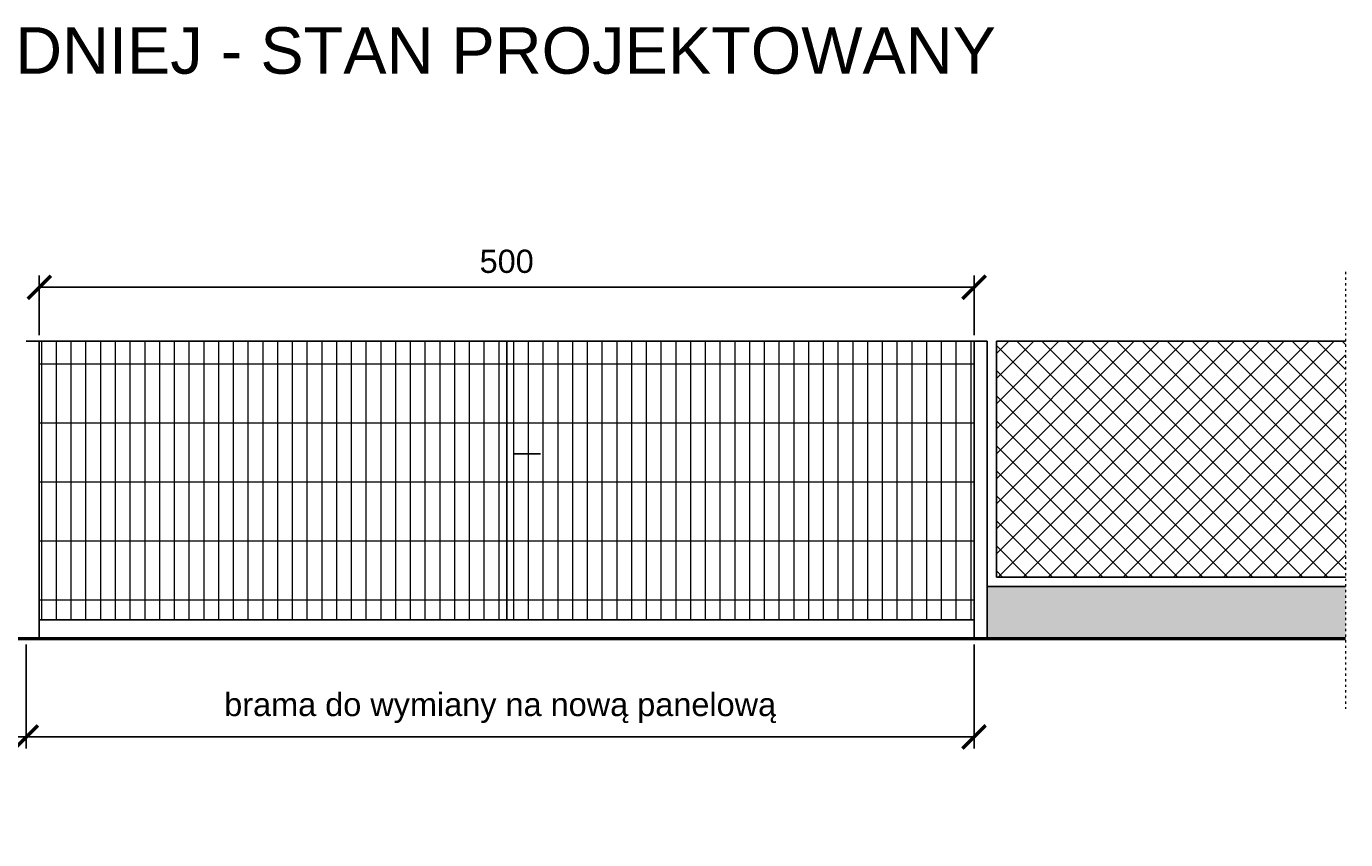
# Model space of a CAD drawing. Header units: metres. Extents: x 158874 to 185002, y -166493 to -154354.
# Tile 11 of 95: x 172045 to 172755, y -158276 to -157838. Entities that reach past the tile are written whole.
import ezdxf

# ---------------------------------------------------------------- set-up
doc = ezdxf.new("R2010")
doc.units = ezdxf.units.M
doc.linetypes.add('ACAD_ISO03W100', pattern=[30, 12, -18])
for name, color, linetype, lineweight in [('cienka25', 5, 'Continuous', 25), ('gruba50', 7, 'Continuous', 50), ('Wymiarowanie', 1, 'Continuous', 9), ('wymiarowanie9', 1, 'Continuous', 9)]:
    doc.layers.add(name, color=color, linetype=linetype, lineweight=lineweight)
doc.styles.add('Opisowy', font='arial.ttf')
doc.dimstyles.new('Kopia Opisowy', dxfattribs={"dimscale": 0, "dimtxt": 2.5, "dimasz": 2.5, "dimexe": 1.25, "dimexo": 0.625, "dimgap": 1.5, "dimtad": 1, "dimdec": 0, "dimtxsty": 'Opisowy', "dimblk": 'ARCHTICK', "dimcen": 2.5, "dimadec": 0, "dimazin": 0, "dimtfac": 1, "dimtdec": 0, "dimtmove": 0, "dimatfit": 3, "dimldrblk": 'NONE', "dimfxl": 1, "dimarcsym": 0})

# ---------------------------------------------------------------- blocks, each defined once
blk = doc.blocks.new('_ArchTick')
at = {"color": 0, "linetype": 'ByBlock', "const_width": 0.15}
blk.add_lwpolyline([(-0.5, -0.5), (0.5, 0.5)], dxfattribs=at)
blk = doc.blocks.new('*D327')
at = {"layer": 'Defpoints', "color": 0, "ltscale": 0.2, "transparency": 16777216}
for p in [(172554.95, -157978.54), (172051.95, -158007.48), (172554.95, -158007.48)]:
    blk.add_point(p, dxfattribs=at)
at = {"layer": 'wymiarowanie9', "color": 0, "lineweight": -2, "ltscale": 0.2, "transparency": 16777216}
for p, q in [((172051.95, -158004.35), (172051.95, -157972.29)), ((172554.95, -158004.35), (172554.95, -157972.29)), ((172051.95, -157978.54), (172554.95, -157978.54))]:
    blk.add_line(p, q, dxfattribs=at)
at = {"layer": 'wymiarowanie9', "color": 0, "lineweight": -2, "ltscale": 0.2, "transparency": 16777216, "xscale": 12.5, "yscale": 12.5, "zscale": 12.5, "rotation": 180}
blk.add_blockref('_ArchTick', (172051.95, -157978.54), dxfattribs=at)
at = {"layer": 'wymiarowanie9', "color": 0, "lineweight": -2, "ltscale": 0.2, "transparency": 16777216, "xscale": 12.5, "yscale": 12.5, "zscale": 12.5}
blk.add_blockref('_ArchTick', (172554.95, -157978.54), dxfattribs=at)
at = {"layer": 'wymiarowanie9', "color": 0, "ltscale": 0.2, "transparency": 16777216, "insert": (172303.45, -157964.66), "char_height": 12.5, "attachment_point": 5, "style": 'Opisowy'}
blk.add_mtext('500', dxfattribs=at)
blk = doc.blocks.new('_None')
blk = doc.blocks.new('*D330')
at = {"layer": 'Defpoints', "color": 0, "ltscale": 0.2, "transparency": 16777216}
for p in [(171241.95, -158167.48), (172044.95, -158167.48), (172044.95, -158220.41)]:
    blk.add_point(p, dxfattribs=at)
at = {"layer": 'wymiarowanie9', "color": 0, "lineweight": -2, "ltscale": 0.2, "transparency": 16777216}
for p, q in [((171241.95, -158170.6), (171241.95, -158226.66)), ((172044.95, -158170.6), (172044.95, -158226.66)), ((171241.95, -158220.41), (172044.95, -158220.41))]:
    blk.add_line(p, q, dxfattribs=at)
at = {"layer": 'wymiarowanie9', "color": 0, "lineweight": -2, "ltscale": 0.2, "transparency": 16777216, "xscale": 12.5, "yscale": 12.5, "zscale": 12.5, "rotation": 180}
blk.add_blockref('_ArchTick', (171241.95, -158220.41), dxfattribs=at)
at = {"layer": 'wymiarowanie9', "color": 0, "lineweight": -2, "ltscale": 0.2, "transparency": 16777216, "xscale": 12.5, "yscale": 12.5, "zscale": 12.5}
blk.add_blockref('_ArchTick', (172044.95, -158220.41), dxfattribs=at)
at = {"layer": 'wymiarowanie9', "color": 0, "ltscale": 0.2, "transparency": 16777216, "insert": (171643.45, -158204.79), "char_height": 12.5, "attachment_point": 5, "style": 'Opisowy'}
blk.add_mtext('3 segmenty do wymiany na nowe panelowe', dxfattribs=at)
blk = doc.blocks.new('*D331')
at = {"layer": 'Defpoints', "color": 0, "ltscale": 0.2, "transparency": 16777216}
for p in [(172554.95, -158167.48), (172044.95, -158198.63), (172554.95, -158220.41)]:
    blk.add_point(p, dxfattribs=at)
at = {"layer": 'wymiarowanie9', "color": 0, "lineweight": -2, "ltscale": 0.2, "transparency": 16777216}
for p, q in [((172554.95, -158170.6), (172554.95, -158226.66)), ((172044.95, -158201.75), (172044.95, -158226.66)), ((172044.95, -158220.41), (172554.95, -158220.41))]:
    blk.add_line(p, q, dxfattribs=at)
at = {"layer": 'wymiarowanie9', "color": 0, "lineweight": -2, "ltscale": 0.2, "transparency": 16777216, "xscale": 12.5, "yscale": 12.5, "zscale": 12.5, "rotation": 180}
blk.add_blockref('_ArchTick', (172044.95, -158220.41), dxfattribs=at)
at = {"layer": 'wymiarowanie9', "color": 0, "lineweight": -2, "ltscale": 0.2, "transparency": 16777216, "xscale": 12.5, "yscale": 12.5, "zscale": 12.5}
blk.add_blockref('_ArchTick', (172554.95, -158220.41), dxfattribs=at)
at = {"layer": 'wymiarowanie9', "color": 0, "ltscale": 0.2, "transparency": 16777216, "insert": (172299.95, -158204.82), "char_height": 12.5, "attachment_point": 5, "style": 'Opisowy'}
blk.add_mtext('brama do wymiany na nową panelową', dxfattribs=at)

msp = doc.modelspace()

# ---------------------------------------------------------------- hatches: boundary and pattern name
at = {"layer": 'wymiarowanie9', "ltscale": 0.2, "true_color": 0x939598}
h = msp.add_hatch(dxfattribs=at)
h.set_pattern_fill('GRATE', color=252, scale=10, angle=90)
h.paths.add_polyline_path([(171499.95, -158007.48), (171246.95, -158007.48), (171246.95, -158167.48), (171499.95, -158167.48)])
h.paths.add_polyline_path([(171769.95, -158007.48), (171516.95, -158007.48), (171516.95, -158167.48), (171769.95, -158167.48)])
h.paths.add_polyline_path([(172039.95, -158007.48), (171786.95, -158007.48), (171786.95, -158167.48), (172039.95, -158167.48)])
h.paths.add_polyline_path([(172303.45, -158007.48), (172051.95, -158007.48), (172051.95, -158157.48), (172303.45, -158157.48)])
h.paths.add_polyline_path([(172554.95, -158007.48), (172303.45, -158007.48), (172303.45, -158157.48), (172554.95, -158157.48)])
h = msp.add_hatch(dxfattribs=at)
h.set_pattern_fill('ANSI37', color=252, scale=3)
h.set_pattern_definition([(45, (0, -475.927), (-6.7351921, 6.7351921), []), (135, (0, -475.927), (-6.7351921, -6.7351921), [])])
h.paths.add_polyline_path([(172754.89, -158134.48), (172754.89, -158007.48), (172566.95, -158007.48), (172566.95, -158134.48)])
h = msp.add_hatch(color=252, dxfattribs=at)
h.dxf.hatch_style = 1
h.paths.add_polyline_path([(172754.89, -158167.48), (172754.89, -158139.48), (172561.95, -158139.48), (172561.95, -158167.48)])

# ---------------------------------------------------------------- linework, layer by layer
at = {"layer": 'cienka25', "color": 0, "ltscale": 0.2}
for p, q in [((172044.95, -158007.48), (172051.95, -158007.48)), ((172051.95, -158167.48), (172051.95, -158007.48)), ((172051.95, -158007.48), (172554.95, -158007.48)), ((172303.45, -158007.48), (172303.45, -158157.48)), ((172554.95, -158167.48), (172554.95, -158007.48)), ((172554.95, -158007.48), (172561.95, -158007.48)), ((172561.95, -158167.48), (172561.95, -158007.48)), ((172566.95, -158134.48), (172566.95, -158007.48)), ((172566.95, -158007.48), (172754.89, -158007.48)), ((172307.74, -158068.19), (172321.72, -158068.19)), ((172566.95, -158134.48), (172754.89, -158134.48)), ((172561.95, -158139.48), (172754.89, -158139.48)), ((172554.95, -158157.48), (172051.95, -158157.48))]:
    msp.add_line(p, q, dxfattribs=at)
at = {"layer": 'gruba50', "color": 0, "ltscale": 0.2}
msp.add_line((171063.83, -158167.48), (172754.89, -158167.48), dxfattribs=at)
at = {"layer": 'wymiarowanie9', "color": 0, "linetype": 'ACAD_ISO03W100', "ltscale": 0.1}
msp.add_line((172754.89, -157970.32), (172754.89, -158205.33), dxfattribs=at)

# ---------------------------------------------------------------- texts
at = {"layer": 'Wymiarowanie', "color": 0, "insert": (171322.68, -157838.67), "char_height": 25, "attachment_point": 1, "style": 'Opisowy'}
msp.add_mtext_dynamic_manual_height_columns('\\A1;\\pxqc;WIDOK OGRODZENIA OD STRONY ZACHODNIEJ - STAN PROJEKTOWANY', width=1248.3345, gutter_width=20, heights=[0], dxfattribs=at)

# ---------------------------------------------------------------- dimensions: what is measured, and where the dimension line sits
at = {"layer": 'wymiarowanie9', "color": 0, "ltscale": 0.2}
for base, p1, p2, text, picture, middle in [((172554.95, -157978.54), (172051.95, -158007.48), (172554.95, -158007.48), '500', '*D327', (172303.45, -157964.66)), ((172044.95, -158220.41), (171241.95, -158167.48), (172044.95, -158167.48), '3 segmenty do wymiany na nowe panelowe', '*D330', (171643.45, -158204.79)), ((172554.95, -158220.41), (172044.95, -158198.63), (172554.95, -158167.48), 'brama do wymiany na nową panelową', '*D331', (172299.95, -158204.82))]:
    dim = msp.add_linear_dim(base=base, p1=p1, p2=p2, text=text, dimstyle='Kopia Opisowy', dxfattribs=at)
    dim.commit()
    dim.dimension.update_dxf_attribs({"geometry": picture, "text_midpoint": middle})

doc.saveas('drawing.dxf')
